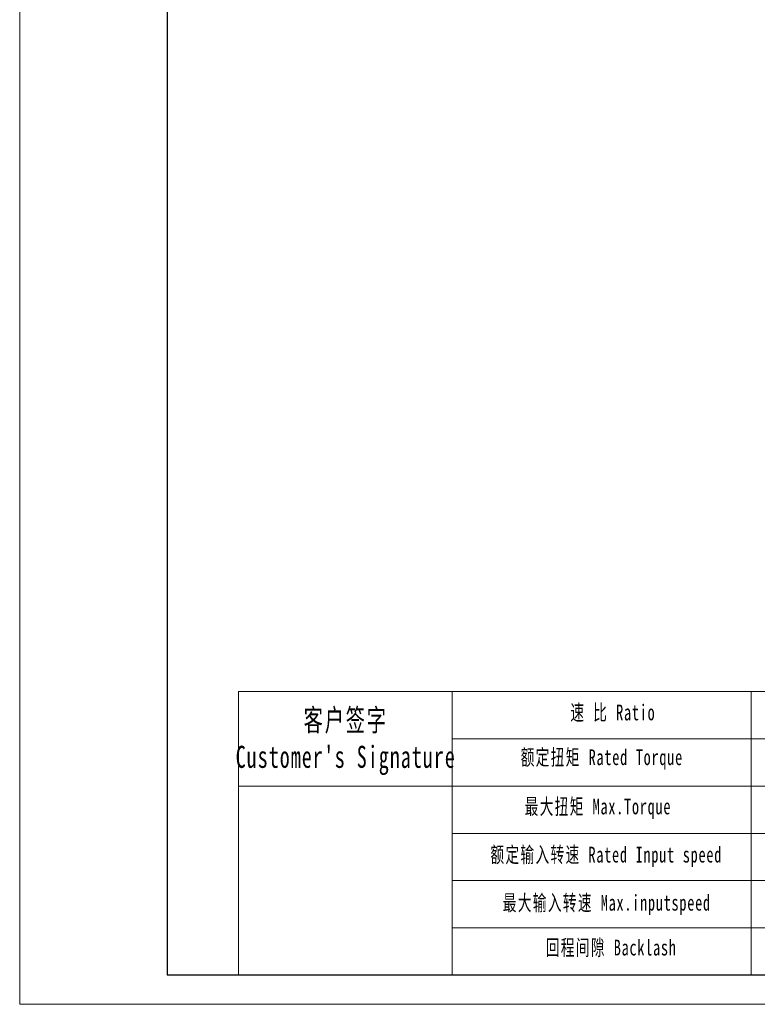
# Model space of a CAD drawing. Header units: millimetres. Extents: x 63 to 783, y 54 to 563.
# Tile 1 of 5: x 63 to 277, y 54 to 340. Entities that reach past the tile are written whole.
import ezdxf

# ---------------------------------------------------------------- set-up
doc = ezdxf.new("R2010")
doc.units = ezdxf.units.MM
doc.header["$LTSCALE"] = 10
doc.layers.get('0').update_dxf_attribs({"lineweight": 18})
doc.layers.add('7标注层', color=4, linetype='Continuous', lineweight=18)
doc.layers.add('图框_外框线', color=7, linetype='Continuous', lineweight=18)
doc.styles.add('标准', font='txt', dxfattribs={"width": 0.667})

msp = doc.modelspace()

# ---------------------------------------------------------------- linework, layer by layer
for p, q in [((188.74, 144.6), (188.74, 62.36)), ((275.55, 144.6), (275.55, 62.36))]:
    msp.add_line(p, q)
at = {"layer": '7标注层', "color": 0}
msp.add_line((126.7, 144.6), (126.7, 62.38), dxfattribs=at)
at = {"layer": '图框_外框线'}
for p, q in [((126.7, 144.6), (774.05, 144.6)), ((188.74, 130.88), (552.57, 130.88)), ((126.7, 117.16), (774.05, 117.16)), ((188.74, 103.44), (774.05, 103.44)), ((188.74, 89.72), (774.05, 89.72)), ((188.74, 76.01), (774.05, 76.01))]:
    msp.add_line(p, q, dxfattribs=at)
at = {"layer": '图框_外框线', "color": 3}
msp.add_lwpolyline([(63.15, 53.81), (782.62, 53.81), (782.62, 562.58), (63.15, 562.58)], close=True, dxfattribs=at)
at = {"layer": '图框_外框线', "color": 3, "lineweight": 25}
msp.add_lwpolyline([(105.98, 62.38), (774.05, 62.38), (774.05, 554.01), (105.98, 554.01)], close=True, dxfattribs=at)

# ---------------------------------------------------------------- texts
at = {"layer": '图框_外框线', "color": 1, "attachment_point": 2, "style": '标准'}
for s, insert, char_height, width in [("\\T1.1;客户签字\\PCustomer's Signature", (157.83, 139.53), 6.4024, 79.646), ('\\T1.1;速 比 Ratio', (235.4, 140.83), 4.5731, 37.3665), ('\\T1.1;额定扭矩 Rated Torque', (232.18, 127.82), 4.5731, 81.1944), ('\\T1.1;最大扭矩 Max.Torque', (231.06, 113.53), 4.5731, 53.9811), ('\\T1.1;额定输入转速 Rated Input speed', (233.47, 99.55), 4.5731, 71.7675), ('\\T1.1;最大输入转速 Max.inputspeed ', (233.63, 85.58), 4.5731, 72.1821), ('\\T1.1;回程间隙 Backlash', (234.91, 72.57), 4.5731, 58.5283)]:
    msp.add_mtext(s, dxfattribs=dict(at, insert=insert, char_height=char_height, width=width))

doc.saveas('drawing.dxf')
